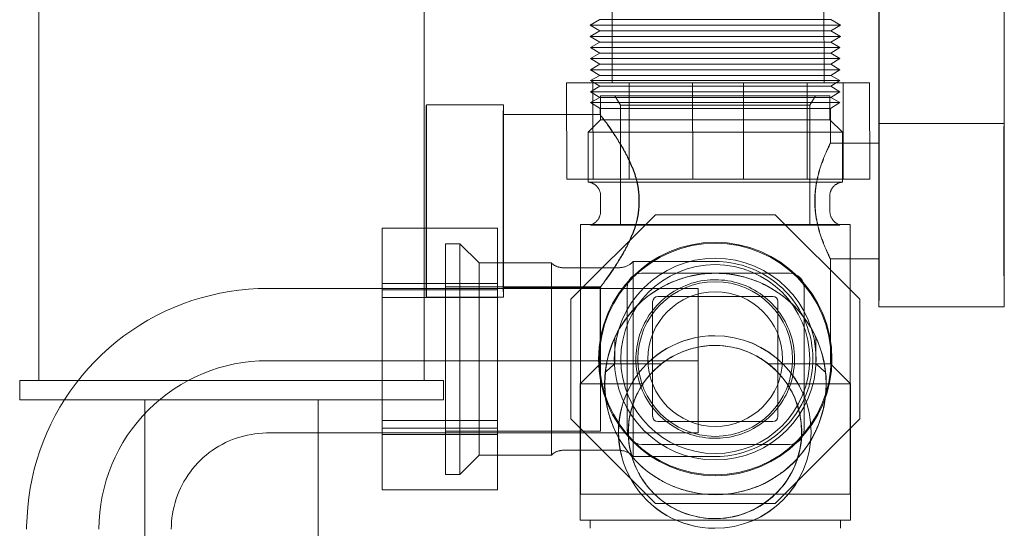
# Model space of a CAD drawing. Header units: millimetres. Extents: x -14962 to -11715, y -600 to 2729.
# Tile 35 of 41: x -14250 to -14148, y 1963 to 2015. Entities that reach past the tile are written whole.
import ezdxf

# ---------------------------------------------------------------- set-up
doc = ezdxf.new("R2010")
doc.units = ezdxf.units.MM
doc.layers.add('M-EQPM', color=50, linetype='Continuous', lineweight=18)

# ---------------------------------------------------------------- blocks, each defined once
blk = doc.blocks.new('HC_Heat Pump_GM_Saunier Duval_GeniaSet TEK_IS_kit complet_2C - HA 10-7_2 STB-985960-Elévation Sud')
at = {"layer": 'M-EQPM'}
for p, q in [((-14247.99, 2027.42), (-14247.99, 1977.86)), ((-14207.99, 1977.86), (-14207.99, 2027.42)), ((-14188.47, 2018.77), (-14188.46, 2008.77)), ((-14166.46, 2008.79), (-14166.47, 2018.79)), ((-14160.77, 2016.65), (-14160.77, 2004.56)), ((-14160.75, 2004.56), (-14160.75, 2016.65)), ((-14147.77, 2004.56), (-14147.77, 2016.65)), ((-14147.75, 2016.65), (-14147.75, 2004.56)), ((-14189.75, 2015.35), (-14190.76, 2014.76)), ((-14177.78, 2015.35), (-14189.75, 2015.35)), ((-14177.74, 2015.35), (-14189.75, 2015.35)), ((-14165.77, 2015.35), (-14177.78, 2015.35)), ((-14165.77, 2015.35), (-14177.74, 2015.35)), ((-14164.76, 2014.76), (-14165.77, 2015.35)), ((-14190.76, 2014.76), (-14189.75, 2014.18)), ((-14177.78, 2014.76), (-14190.76, 2014.76)), ((-14177.74, 2014.76), (-14190.76, 2014.76)), ((-14164.76, 2014.76), (-14177.78, 2014.76)), ((-14164.76, 2014.76), (-14177.74, 2014.76)), ((-14165.77, 2014.18), (-14164.76, 2014.76)), ((-14189.75, 2014.18), (-14190.76, 2013.6)), ((-14190.76, 2013.6), (-14189.75, 2013.02)), ((-14177.78, 2013.6), (-14190.76, 2013.6)), ((-14177.74, 2013.6), (-14190.76, 2013.6)), ((-14177.78, 2014.18), (-14189.75, 2014.18)), ((-14177.74, 2014.18), (-14189.75, 2014.18)), ((-14165.77, 2014.18), (-14177.78, 2014.18)), ((-14164.76, 2013.6), (-14177.78, 2013.6)), ((-14165.77, 2014.18), (-14177.74, 2014.18)), ((-14164.76, 2013.6), (-14177.74, 2013.6)), ((-14164.76, 2013.6), (-14165.77, 2014.18)), ((-14165.77, 2013.02), (-14164.76, 2013.6)), ((-14189.75, 2013.02), (-14190.7, 2012.44)), ((-14190.7, 2012.44), (-14189.75, 2011.85)), ((-14177.78, 2012.44), (-14190.7, 2012.44)), ((-14177.74, 2012.44), (-14190.7, 2012.44)), ((-14177.78, 2013.02), (-14189.75, 2013.02)), ((-14177.74, 2013.02), (-14189.75, 2013.02)), ((-14165.77, 2013.02), (-14177.78, 2013.02)), ((-14164.82, 2012.44), (-14177.78, 2012.44)), ((-14165.77, 2013.02), (-14177.74, 2013.02)), ((-14164.82, 2012.44), (-14177.74, 2012.44)), ((-14164.82, 2012.44), (-14165.77, 2013.02)), ((-14165.77, 2011.85), (-14164.82, 2012.44)), ((-14189.75, 2011.85), (-14190.7, 2011.31)), ((-14190.7, 2011.31), (-14189.75, 2010.73)), ((-14177.78, 2011.31), (-14190.7, 2011.31)), ((-14177.74, 2011.31), (-14190.7, 2011.31)), ((-14177.78, 2011.85), (-14189.75, 2011.85)), ((-14177.74, 2011.85), (-14189.75, 2011.85)), ((-14165.77, 2011.85), (-14177.78, 2011.85)), ((-14164.82, 2011.31), (-14177.78, 2011.31)), ((-14165.77, 2011.85), (-14177.74, 2011.85)), ((-14164.82, 2011.31), (-14177.74, 2011.31)), ((-14164.82, 2011.31), (-14165.77, 2011.85)), ((-14165.77, 2010.73), (-14164.82, 2011.31)), ((-14189.75, 2010.73), (-14190.7, 2010.15)), ((-14177.78, 2010.73), (-14189.75, 2010.73)), ((-14177.74, 2010.73), (-14189.75, 2010.73)), ((-14165.77, 2010.73), (-14177.78, 2010.73)), ((-14165.77, 2010.73), (-14177.74, 2010.73)), ((-14164.82, 2010.15), (-14165.77, 2010.73)), ((-14190.7, 2010.15), (-14189.75, 2009.56)), ((-14177.78, 2010.15), (-14190.7, 2010.15)), ((-14177.74, 2010.15), (-14190.7, 2010.15)), ((-14189.75, 2009.56), (-14190.7, 2009.02)), ((-14177.78, 2009.56), (-14189.75, 2009.56)), ((-14177.74, 2009.56), (-14189.75, 2009.56)), ((-14164.82, 2010.15), (-14177.78, 2010.15)), ((-14165.77, 2009.56), (-14177.78, 2009.56)), ((-14164.82, 2010.15), (-14177.74, 2010.15)), ((-14165.77, 2009.56), (-14177.74, 2009.56)), ((-14165.77, 2009.56), (-14164.82, 2010.15)), ((-14164.82, 2009.02), (-14165.77, 2009.56)), ((-14186.71, 2008.78), (-14193.19, 2008.77)), ((-14193.19, 2008.77), (-14190.46, 2008.76)), ((-14193.18, 1998.77), (-14193.19, 2008.77)), ((-14190.7, 2009.02), (-14189.75, 2008.44)), ((-14177.78, 2009.02), (-14190.7, 2009.02)), ((-14177.74, 2009.02), (-14190.7, 2009.02)), ((-14189.75, 2008.44), (-14190.7, 2007.85)), ((-14190.46, 2008.76), (-14180.11, 2008.77)), ((-14190.45, 1998.76), (-14190.46, 2008.76)), ((-14177.78, 2008.44), (-14189.75, 2008.44)), ((-14177.74, 2008.44), (-14189.75, 2008.44)), ((-14174.81, 2008.79), (-14186.71, 2008.78)), ((-14186.71, 1998.78), (-14186.71, 2008.78)), ((-14180.11, 2008.77), (-14168.21, 2008.78)), ((-14180.1, 1998.77), (-14180.11, 2008.77)), ((-14164.82, 2009.02), (-14177.78, 2009.02)), ((-14165.77, 2008.44), (-14177.78, 2008.44)), ((-14164.82, 2009.02), (-14177.74, 2009.02)), ((-14165.77, 2008.44), (-14177.74, 2008.44)), ((-14164.46, 2008.79), (-14174.81, 2008.79)), ((-14174.81, 1998.79), (-14174.81, 2008.79)), ((-14168.21, 2008.78), (-14161.73, 2008.79)), ((-14168.2, 1998.78), (-14168.21, 2008.78)), ((-14165.77, 2008.44), (-14164.82, 2009.02)), ((-14164.82, 2007.85), (-14165.77, 2008.44)), ((-14161.73, 2008.79), (-14164.46, 2008.79)), ((-14164.46, 2008.79), (-14164.46, 1998.79)), ((-14161.72, 1998.79), (-14161.73, 2008.79)), ((-14190.7, 2007.85), (-14189.75, 2007.27)), ((-14177.78, 2007.85), (-14190.7, 2007.85)), ((-14177.74, 2007.85), (-14190.7, 2007.85)), ((-14189.75, 2007.27), (-14190.7, 2006.73)), ((-14177.78, 2007.27), (-14189.75, 2007.27)), ((-14177.74, 2007.27), (-14189.75, 2007.27)), ((-14189.66, 2007.44), (-14189.66, 2004.95)), ((-14189.66, 2007.44), (-14177.76, 2007.44)), ((-14188.18, 2007.44), (-14187.6, 2006.47)), ((-14188.18, 2007.44), (-14177.76, 2007.44)), ((-14164.82, 2007.85), (-14177.78, 2007.85)), ((-14165.77, 2007.27), (-14177.78, 2007.27)), ((-14177.76, 2007.44), (-14165.86, 2007.44)), ((-14177.76, 2007.44), (-14167.34, 2007.44)), ((-14164.82, 2007.85), (-14177.74, 2007.85)), ((-14165.77, 2007.27), (-14177.74, 2007.27)), ((-14167.92, 2006.47), (-14167.34, 2007.44)), ((-14165.86, 2004.95), (-14165.86, 2007.44)), ((-14165.77, 2007.27), (-14164.82, 2007.85)), ((-14164.82, 2006.73), (-14165.77, 2007.27)), ((-14199.76, 2006.51), (-14207.76, 2006.51)), ((-14190.7, 2006.73), (-14189.72, 2006.13)), ((-14177.78, 2006.73), (-14190.7, 2006.73)), ((-14177.74, 2006.73), (-14190.7, 2006.73)), ((-14187.6, 2006.47), (-14187.6, 1994)), ((-14177.76, 2006.47), (-14187.6, 2006.47)), ((-14164.82, 2006.73), (-14177.78, 2006.73)), ((-14167.92, 2006.47), (-14177.76, 2006.47)), ((-14164.82, 2006.73), (-14177.74, 2006.73)), ((-14167.92, 1994), (-14167.92, 2006.47)), ((-14165.8, 2006.13), (-14164.82, 2006.73)), ((-14189.72, 2005.51), (-14199.76, 2005.51)), ((-14189.72, 2006.13), (-14189.72, 2005.51)), ((-14177.78, 2006.13), (-14189.72, 2006.13)), ((-14177.74, 2006.13), (-14189.72, 2006.13)), ((-14165.8, 2006.13), (-14177.78, 2006.13)), ((-14165.8, 2006.13), (-14177.74, 2006.13)), ((-14165.8, 2002.51), (-14165.8, 2006.13)), ((-14189.66, 2004.95), (-14190.96, 2003.65)), ((-14189.66, 2004.95), (-14177.76, 2004.95)), ((-14177.76, 2004.95), (-14165.86, 2004.95)), ((-14164.56, 2003.65), (-14165.86, 2004.95)), ((-14160.77, 2004.56), (-14147.77, 2004.56)), ((-14160.75, 2004.56), (-14147.75, 2004.56)), ((-14190.96, 2003.65), (-14190.96, 1998.47)), ((-14190.96, 2003.65), (-14177.76, 2003.65)), ((-14177.76, 2003.65), (-14164.56, 2003.65)), ((-14164.56, 1998.47), (-14164.56, 2003.65)), ((-14160.76, 2002.51), (-14165.8, 2002.51)), ((-14193.18, 1998.77), (-14186.71, 1998.78)), ((-14190.45, 1998.76), (-14193.18, 1998.77)), ((-14190.96, 1998.47), (-14177.76, 1998.47)), ((-14180.1, 1998.77), (-14190.45, 1998.76)), ((-14186.71, 1998.78), (-14174.81, 1998.79)), ((-14168.2, 1998.78), (-14180.1, 1998.77)), ((-14177.76, 1998.47), (-14164.56, 1998.47)), ((-14174.81, 1998.79), (-14164.46, 1998.79)), ((-14161.72, 1998.79), (-14168.2, 1998.78)), ((-14164.46, 1998.79), (-14161.72, 1998.79)), ((-14189.66, 1997.04), (-14189.66, 1995.49)), ((-14165.86, 1995.49), (-14165.86, 1997.04)), ((-14183.97, 1995.09), (-14192.76, 1986.31)), ((-14192.76, 1986.31), (-14183.97, 1995.09)), ((-14171.55, 1995.09), (-14183.97, 1995.09)), ((-14183.97, 1995.09), (-14171.55, 1995.09)), ((-14162.76, 1986.31), (-14171.55, 1995.09)), ((-14171.55, 1995.09), (-14162.76, 1986.31)), ((-14163.76, 1994.08), (-14191.76, 1994.08)), ((-14191.76, 1994.08), (-14191.76, 1992.52)), ((-14191.76, 1994.08), (-14191.76, 1992.46)), ((-14190.72, 1994), (-14177.76, 1994)), ((-14187.6, 1994), (-14177.76, 1994)), ((-14177.76, 1994), (-14167.92, 1994)), ((-14177.76, 1994), (-14164.81, 1994)), ((-14163.76, 1992.46), (-14163.76, 1994.08)), ((-14163.76, 1992.52), (-14163.76, 1994.08)), ((-14200.36, 1993.69), (-14212.36, 1993.69)), ((-14212.36, 1993.69), (-14212.36, 1993.68)), ((-14212.36, 1987.29), (-14212.36, 1993.68)), ((-14212.36, 1993.68), (-14212.36, 1987.29)), ((-14212.36, 1993.68), (-14200.36, 1993.68)), ((-14200.36, 1993.68), (-14212.36, 1993.68)), ((-14200.36, 1993.68), (-14200.36, 1993.69)), ((-14200.36, 1987.29), (-14200.36, 1993.68)), ((-14200.36, 1993.68), (-14200.36, 1987.29)), ((-14204.29, 1992.07), (-14205.76, 1992.07)), ((-14205.76, 1992.07), (-14205.76, 1980.09)), ((-14202.28, 1990.07), (-14204.29, 1992.07)), ((-14204.29, 1980.09), (-14204.29, 1992.07)), ((-14191.76, 1992.52), (-14191.76, 1967.73)), ((-14191.76, 1967.71), (-14191.76, 1992.46)), ((-14163.76, 1967.73), (-14163.76, 1992.52)), ((-14163.76, 1992.46), (-14163.76, 1967.71)), ((-14194.76, 1990.07), (-14202.28, 1990.07)), ((-14202.28, 1990.07), (-14202.28, 1980.09)), ((-14194.76, 1990.07), (-14194.76, 1980.09)), ((-14177.76, 1990.22), (-14186.28, 1990.22)), ((-14186.28, 1990.22), (-14186.28, 1980.09)), ((-14165.8, 1990.51), (-14160.76, 1990.51)), ((-14165.8, 1979.59), (-14165.8, 1990.51)), ((-14187.75, 1989.58), (-14193.58, 1989.58)), ((-14170.04, 1989.01), (-14185.43, 1989.01)), ((-14185.43, 1989.01), (-14170.04, 1989.01)), ((-14177.73, 1989), (-14177.74, 1989)), ((-14200.36, 1987.93), (-14212.36, 1987.93)), ((-14212.36, 1980.09), (-14212.36, 1987.93)), ((-14200.36, 1987.93), (-14200.36, 1980.09)), ((-14179.55, 1987.43), (-14224.24, 1987.43)), ((-14212.36, 1987.29), (-14212.36, 1986.49)), ((-14212.36, 1987.29), (-14212.36, 1986.49)), ((-14212.36, 1987.29), (-14200.36, 1987.29)), ((-14200.36, 1987.29), (-14212.36, 1987.29)), ((-14189.68, 1987.58), (-14205.76, 1987.58)), ((-14205.76, 1987.58), (-14205.76, 1980.09)), ((-14200.36, 1986.49), (-14200.36, 1987.29)), ((-14200.36, 1986.49), (-14200.36, 1987.29)), ((-14199.76, 1987.51), (-14189.72, 1987.51)), ((-14189.72, 1987.51), (-14189.72, 1979.59)), ((-14189.68, 1987.58), (-14189.68, 1980.09)), ((-14186.91, 1987.53), (-14186.91, 1972.76)), ((-14186.91, 1972.76), (-14186.91, 1987.53)), ((-14179.55, 1972.41), (-14179.55, 1987.43)), ((-14179.55, 1972.41), (-14179.55, 1987.43)), ((-14168.52, 1972.77), (-14168.52, 1987.49)), ((-14168.52, 1987.49), (-14168.52, 1972.77)), ((-14212.36, 1986.49), (-14212.36, 1973.7)), ((-14212.36, 1973.7), (-14212.36, 1986.49)), ((-14212.36, 1986.49), (-14200.36, 1986.49)), ((-14200.36, 1986.49), (-14212.36, 1986.49)), ((-14207.76, 1986.51), (-14199.76, 1986.51)), ((-14200.36, 1986.49), (-14200.36, 1973.7)), ((-14200.36, 1973.7), (-14200.36, 1986.49)), ((-14192.76, 1986.31), (-14192.76, 1973.88)), ((-14192.76, 1973.88), (-14192.76, 1986.31)), ((-14184.26, 1986.04), (-14184.26, 1974.13)), ((-14184.26, 1974.13), (-14184.26, 1986.04)), ((-14171.76, 1986.59), (-14183.71, 1986.59)), ((-14183.71, 1986.59), (-14171.76, 1986.59)), ((-14171.26, 1974.13), (-14171.26, 1986.09)), ((-14171.26, 1986.09), (-14171.26, 1974.13)), ((-14162.76, 1973.88), (-14162.76, 1986.31)), ((-14162.76, 1986.31), (-14162.76, 1973.88)), ((-14160.76, 1985.51), (-14147.76, 1985.51)), ((-14188.2, 1982.32), (-14188.2, 1979.59)), ((-14177.8, 1982.51), (-14177.81, 1982.51)), ((-14167.31, 1979.59), (-14167.31, 1982.32)), ((-14177.78, 1981.51), (-14177.8, 1981.51)), ((-14224.25, 1979.92), (-14179.55, 1979.92)), ((-14212.36, 1972.26), (-14212.36, 1980.09)), ((-14205.76, 1980.09), (-14205.76, 1972.6)), ((-14205.76, 1980.09), (-14205.76, 1968.11)), ((-14204.29, 1968.11), (-14204.29, 1980.09)), ((-14202.28, 1980.09), (-14202.28, 1970.12)), ((-14200.36, 1980.09), (-14200.36, 1972.26)), ((-14194.76, 1980.09), (-14194.76, 1970.12)), ((-14189.72, 1979.59), (-14191.8, 1977.51)), ((-14183.34, 1979.59), (-14189.72, 1979.59)), ((-14189.68, 1980.09), (-14189.68, 1972.6)), ((-14186.28, 1980.09), (-14186.28, 1969.96)), ((-14165.8, 1979.59), (-14172.22, 1979.59)), ((-14163.72, 1977.51), (-14165.8, 1979.59)), ((-14249.99, 1977.86), (-14249.99, 1975.86)), ((-14249.99, 1977.86), (-14210.07, 1977.86)), ((-14247.99, 1977.86), (-14211.7, 1977.86)), ((-14245.91, 1977.86), (-14205.99, 1977.86)), ((-14244.28, 1977.86), (-14207.99, 1977.86)), ((-14205.99, 1975.86), (-14205.99, 1977.86)), ((-14163.72, 1963.34), (-14163.72, 1977.51)), ((-14191.8, 1977.5), (-14191.8, 1963.34)), ((-14249.99, 1975.86), (-14210.07, 1975.86)), ((-14245.91, 1975.86), (-14205.99, 1975.86)), ((-14236.99, 1975.86), (-14236.99, 1938.86)), ((-14236.99, 1975.86), (-14220.66, 1975.86)), ((-14235.32, 1975.86), (-14218.99, 1975.86)), ((-14218.99, 1938.86), (-14218.99, 1975.86)), ((-14212.36, 1973.7), (-14212.36, 1972.9)), ((-14212.36, 1973.7), (-14212.36, 1972.9)), ((-14212.36, 1973.7), (-14200.36, 1973.7)), ((-14200.36, 1973.7), (-14212.36, 1973.7)), ((-14200.36, 1972.9), (-14200.36, 1973.7)), ((-14200.36, 1972.9), (-14200.36, 1973.7)), ((-14192.76, 1973.88), (-14183.97, 1965.09)), ((-14183.97, 1965.09), (-14192.76, 1973.88)), ((-14183.72, 1973.59), (-14171.79, 1973.59)), ((-14171.79, 1973.59), (-14183.72, 1973.59)), ((-14171.55, 1965.09), (-14162.76, 1973.88)), ((-14162.76, 1973.88), (-14171.55, 1965.09)), ((-14224.24, 1972.41), (-14179.55, 1972.41)), ((-14212.36, 1972.9), (-14212.36, 1966.5)), ((-14212.36, 1966.5), (-14212.36, 1972.9)), ((-14212.36, 1972.9), (-14200.36, 1972.9)), ((-14200.36, 1972.9), (-14212.36, 1972.9)), ((-14205.76, 1972.6), (-14189.68, 1972.6)), ((-14200.36, 1972.9), (-14200.36, 1966.5)), ((-14200.36, 1966.5), (-14200.36, 1972.9)), ((-14212.36, 1972.26), (-14200.36, 1972.26)), ((-14193.58, 1970.61), (-14187.75, 1970.61)), ((-14185.38, 1971.23), (-14170.06, 1971.23)), ((-14170.06, 1971.23), (-14185.38, 1971.23)), ((-14204.29, 1968.11), (-14202.28, 1970.12)), ((-14202.28, 1970.12), (-14194.76, 1970.12)), ((-14186.28, 1969.96), (-14177.76, 1969.96)), ((-14205.76, 1968.11), (-14204.29, 1968.11)), ((-14191.76, 1967.73), (-14191.76, 1966.07)), ((-14191.76, 1967.71), (-14191.76, 1966.07)), ((-14163.76, 1966.07), (-14163.76, 1967.73)), ((-14163.76, 1966.07), (-14163.76, 1967.71)), ((-14212.36, 1966.5), (-14200.36, 1966.5)), ((-14212.36, 1966.5), (-14212.36, 1966.5)), ((-14212.36, 1966.5), (-14200.36, 1966.5)), ((-14200.36, 1966.5), (-14212.36, 1966.5)), ((-14200.36, 1966.5), (-14200.36, 1966.5)), ((-14191.76, 1966.07), (-14163.76, 1966.07)), ((-14177.74, 1966), (-14177.73, 1966)), ((-14183.97, 1965.09), (-14171.55, 1965.09)), ((-14171.55, 1965.09), (-14183.97, 1965.09)), ((-14177.78, 1963.34), (-14191.8, 1963.34)), ((-14177.74, 1963.34), (-14191.8, 1963.34)), ((-14190.76, 1963.34), (-14190.76, 1962.51)), ((-14177.78, 1963.34), (-14190.76, 1963.34)), ((-14177.74, 1963.34), (-14190.76, 1963.34)), ((-14177.8, 1963.51), (-14177.78, 1963.51)), ((-14163.72, 1963.34), (-14177.78, 1963.34)), ((-14164.76, 1963.34), (-14177.78, 1963.34)), ((-14163.72, 1963.34), (-14177.74, 1963.34)), ((-14164.76, 1963.34), (-14177.74, 1963.34)), ((-14164.76, 1962.51), (-14164.76, 1963.34)), ((-14177.81, 1962.51), (-14177.8, 1962.51))]:
    blk.add_line(p, q, dxfattribs=at)
at = {"layer": 'M-EQPM', "flags": 128}
for points in [[(-14189.66, 1997.04), (-14189.66, 1997.09), (-14189.66, 1997.15), (-14189.67, 1997.21), (-14189.68, 1997.27), (-14189.69, 1997.32), (-14189.7, 1997.38), (-14189.71, 1997.43), (-14189.73, 1997.49), (-14189.75, 1997.54), (-14189.77, 1997.6), (-14189.79, 1997.65), (-14189.82, 1997.7), (-14189.85, 1997.75), (-14189.88, 1997.8), (-14189.91, 1997.85), (-14189.94, 1997.9), (-14189.98, 1997.94), (-14190.01, 1997.99), (-14190.05, 1998.03), (-14190.09, 1998.07), (-14190.14, 1998.11), (-14190.18, 1998.15), (-14190.22, 1998.18), (-14190.27, 1998.22), (-14190.32, 1998.25), (-14190.37, 1998.28), (-14190.42, 1998.31), (-14190.47, 1998.33), (-14190.52, 1998.36), (-14190.58, 1998.38), (-14190.63, 1998.4), (-14190.68, 1998.42), (-14190.74, 1998.43), (-14190.8, 1998.44), (-14190.85, 1998.46), (-14190.91, 1998.46), (-14190.96, 1998.47)], [(-14164.56, 1998.47), (-14164.62, 1998.46), (-14164.68, 1998.45), (-14164.73, 1998.44), (-14164.79, 1998.43), (-14164.84, 1998.41), (-14164.9, 1998.4), (-14164.95, 1998.38), (-14165.01, 1998.35), (-14165.06, 1998.33), (-14165.11, 1998.3), (-14165.16, 1998.27), (-14165.21, 1998.24), (-14165.26, 1998.21), (-14165.3, 1998.18), (-14165.35, 1998.14), (-14165.39, 1998.1), (-14165.43, 1998.06), (-14165.47, 1998.02), (-14165.51, 1997.98), (-14165.55, 1997.94), (-14165.58, 1997.89), (-14165.62, 1997.84), (-14165.65, 1997.79), (-14165.68, 1997.74), (-14165.71, 1997.69), (-14165.73, 1997.64), (-14165.75, 1997.59), (-14165.77, 1997.54), (-14165.79, 1997.48), (-14165.81, 1997.43), (-14165.82, 1997.37), (-14165.84, 1997.31), (-14165.85, 1997.26), (-14165.85, 1997.2), (-14165.86, 1997.14), (-14165.86, 1997.09), (-14165.86, 1997.04)], [(-14190.72, 1994), (-14190.66, 1994.02), (-14190.6, 1994.04), (-14190.54, 1994.07), (-14190.48, 1994.1), (-14190.43, 1994.13), (-14190.38, 1994.16), (-14190.32, 1994.2), (-14190.27, 1994.24), (-14190.22, 1994.28), (-14190.18, 1994.32), (-14190.13, 1994.36), (-14190.09, 1994.41), (-14190.04, 1994.45), (-14190, 1994.5), (-14189.96, 1994.55), (-14189.93, 1994.6), (-14189.89, 1994.66), (-14189.86, 1994.71), (-14189.83, 1994.77), (-14189.8, 1994.82), (-14189.78, 1994.88), (-14189.76, 1994.94), (-14189.73, 1995), (-14189.72, 1995.06), (-14189.7, 1995.12), (-14189.69, 1995.18), (-14189.68, 1995.25), (-14189.67, 1995.31), (-14189.66, 1995.37), (-14189.66, 1995.44), (-14189.66, 1995.49)], [(-14165.86, 1995.49), (-14165.86, 1995.43), (-14165.86, 1995.36), (-14165.85, 1995.3), (-14165.84, 1995.24), (-14165.83, 1995.18), (-14165.82, 1995.11), (-14165.8, 1995.05), (-14165.78, 1994.99), (-14165.76, 1994.93), (-14165.74, 1994.87), (-14165.71, 1994.82), (-14165.69, 1994.76), (-14165.66, 1994.7), (-14165.62, 1994.65), (-14165.59, 1994.6), (-14165.55, 1994.54), (-14165.51, 1994.49), (-14165.47, 1994.45), (-14165.43, 1994.4), (-14165.38, 1994.35), (-14165.34, 1994.31), (-14165.29, 1994.27), (-14165.24, 1994.23), (-14165.19, 1994.19), (-14165.14, 1994.16), (-14165.08, 1994.13), (-14165.03, 1994.09), (-14164.97, 1994.07), (-14164.91, 1994.04), (-14164.86, 1994.01), (-14164.81, 1994)], [(-14194.76, 1990.07), (-14194.72, 1990.02), (-14194.67, 1989.98), (-14194.61, 1989.94), (-14194.56, 1989.89), (-14194.5, 1989.86), (-14194.45, 1989.82), (-14194.39, 1989.79), (-14194.33, 1989.76), (-14194.27, 1989.73), (-14194.21, 1989.7), (-14194.14, 1989.68), (-14194.08, 1989.66), (-14194.02, 1989.64), (-14193.95, 1989.62), (-14193.88, 1989.61), (-14193.82, 1989.6), (-14193.75, 1989.59), (-14193.68, 1989.58), (-14193.62, 1989.58), (-14193.58, 1989.58)], [(-14187.75, 1989.58), (-14187.67, 1989.58), (-14187.59, 1989.59), (-14187.51, 1989.59), (-14187.43, 1989.61), (-14187.35, 1989.62), (-14187.28, 1989.64), (-14187.2, 1989.66), (-14187.12, 1989.68), (-14187.05, 1989.71), (-14186.97, 1989.74), (-14186.9, 1989.77), (-14186.83, 1989.81), (-14186.76, 1989.85), (-14186.69, 1989.89), (-14186.62, 1989.93), (-14186.56, 1989.98), (-14186.49, 1990.03), (-14186.43, 1990.08), (-14186.37, 1990.13), (-14186.31, 1990.19), (-14186.28, 1990.22)], [(-14177.76, 1990.22), (-14177.36, 1990.22), (-14176.95, 1990.19), (-14176.55, 1990.15), (-14176.15, 1990.1), (-14175.75, 1990.02), (-14175.35, 1989.93), (-14174.96, 1989.83), (-14174.57, 1989.71), (-14174.19, 1989.58), (-14173.82, 1989.42), (-14173.45, 1989.26), (-14173.08, 1989.08), (-14172.73, 1988.89), (-14172.38, 1988.68), (-14172.04, 1988.46), (-14171.71, 1988.22), (-14171.39, 1987.97), (-14171.08, 1987.71), (-14170.78, 1987.44), (-14170.49, 1987.15), (-14170.22, 1986.86), (-14169.95, 1986.55), (-14169.7, 1986.23), (-14169.46, 1985.9), (-14169.24, 1985.57), (-14169.02, 1985.22), (-14168.83, 1984.87), (-14168.64, 1984.51), (-14168.47, 1984.14), (-14168.32, 1983.76), (-14168.18, 1983.38), (-14168.06, 1983), (-14167.95, 1982.61), (-14167.85, 1982.21), (-14167.78, 1981.82), (-14167.72, 1981.42), (-14167.67, 1981.01), (-14167.64, 1980.61), (-14167.63, 1980.2), (-14167.63, 1980.09)], [(-14177.76, 1971.86), (-14178.09, 1971.86), (-14178.42, 1971.88), (-14178.75, 1971.92), (-14179.07, 1971.96), (-14179.4, 1972.02), (-14179.72, 1972.09), (-14180.04, 1972.18), (-14180.35, 1972.27), (-14180.66, 1972.38), (-14180.97, 1972.51), (-14181.27, 1972.64), (-14181.56, 1972.79), (-14181.85, 1972.95), (-14182.14, 1973.11), (-14182.41, 1973.3), (-14182.68, 1973.49), (-14182.94, 1973.69), (-14183.19, 1973.9), (-14183.44, 1974.12), (-14183.67, 1974.36), (-14183.89, 1974.6), (-14184.11, 1974.85), (-14184.31, 1975.1), (-14184.51, 1975.37), (-14184.69, 1975.64), (-14184.86, 1975.92), (-14185.03, 1976.21), (-14185.17, 1976.51), (-14185.31, 1976.8), (-14185.44, 1977.11), (-14185.55, 1977.42), (-14185.65, 1977.73), (-14185.74, 1978.05), (-14185.82, 1978.37), (-14185.88, 1978.69), (-14185.93, 1979.02), (-14185.96, 1979.35), (-14185.99, 1979.68), (-14186, 1980), (-14185.99, 1980.33), (-14185.98, 1980.66), (-14185.95, 1980.99), (-14185.91, 1981.32), (-14185.85, 1981.64), (-14185.78, 1981.97), (-14185.7, 1982.28), (-14185.61, 1982.6), (-14185.5, 1982.91), (-14185.38, 1983.22), (-14185.25, 1983.52), (-14185.11, 1983.82), (-14184.95, 1984.11), (-14184.79, 1984.39), (-14184.61, 1984.67), (-14184.42, 1984.94), (-14184.22, 1985.2), (-14184.01, 1985.46), (-14183.79, 1985.7), (-14183.56, 1985.94), (-14183.32, 1986.17), (-14183.08, 1986.39), (-14182.82, 1986.59), (-14182.56, 1986.79), (-14182.29, 1986.98), (-14182.01, 1987.15), (-14181.72, 1987.32), (-14181.43, 1987.47), (-14181.13, 1987.61), (-14180.83, 1987.74), (-14180.52, 1987.85), (-14180.21, 1987.96), (-14179.89, 1988.05), (-14179.57, 1988.13), (-14179.25, 1988.2), (-14178.92, 1988.25), (-14178.6, 1988.29), (-14178.27, 1988.32), (-14177.94, 1988.33), (-14177.76, 1988.33)], [(-14177.76, 1988.33), (-14177.43, 1988.32), (-14177.1, 1988.3), (-14176.77, 1988.27), (-14176.45, 1988.23), (-14176.12, 1988.17), (-14175.8, 1988.09), (-14175.48, 1988.01), (-14175.17, 1987.91), (-14174.86, 1987.8), (-14174.55, 1987.68), (-14174.25, 1987.55), (-14173.96, 1987.4), (-14173.67, 1987.24), (-14173.39, 1987.07), (-14173.11, 1986.89), (-14172.84, 1986.7), (-14172.58, 1986.5), (-14172.33, 1986.29), (-14172.09, 1986.06), (-14171.85, 1985.83), (-14171.63, 1985.59), (-14171.41, 1985.34), (-14171.21, 1985.08), (-14171.01, 1984.82), (-14170.83, 1984.54), (-14170.66, 1984.26), (-14170.5, 1983.98), (-14170.35, 1983.68), (-14170.21, 1983.38), (-14170.08, 1983.08), (-14169.97, 1982.77), (-14169.87, 1982.46), (-14169.78, 1982.14), (-14169.71, 1981.82), (-14169.64, 1981.49), (-14169.59, 1981.17), (-14169.56, 1980.84), (-14169.53, 1980.51), (-14169.52, 1980.18), (-14169.53, 1979.85), (-14169.54, 1979.52), (-14169.57, 1979.2), (-14169.62, 1978.87), (-14169.67, 1978.54), (-14169.74, 1978.22), (-14169.82, 1977.9), (-14169.91, 1977.59), (-14170.02, 1977.28), (-14170.14, 1976.97), (-14170.27, 1976.67), (-14170.41, 1976.37), (-14170.57, 1976.08), (-14170.74, 1975.79), (-14170.91, 1975.52), (-14171.1, 1975.25), (-14171.3, 1974.98), (-14171.51, 1974.73), (-14171.73, 1974.48), (-14171.96, 1974.25), (-14172.2, 1974.02), (-14172.44, 1973.8), (-14172.7, 1973.59), (-14172.96, 1973.4), (-14173.24, 1973.21), (-14173.51, 1973.04), (-14173.8, 1972.87), (-14174.09, 1972.72), (-14174.39, 1972.58), (-14174.69, 1972.45), (-14175, 1972.33), (-14175.31, 1972.23), (-14175.63, 1972.14), (-14175.95, 1972.06), (-14176.27, 1971.99), (-14176.6, 1971.94), (-14176.93, 1971.9), (-14177.25, 1971.87), (-14177.58, 1971.86), (-14177.76, 1971.86)], [(-14224.24, 1987.43), (-14225.24, 1987.41), (-14226.24, 1987.35), (-14227.23, 1987.25), (-14228.23, 1987.11), (-14229.21, 1986.93), (-14230.19, 1986.71), (-14231.15, 1986.46), (-14232.11, 1986.16), (-14233.05, 1985.83), (-14233.98, 1985.46), (-14234.89, 1985.05), (-14235.79, 1984.61), (-14236.67, 1984.13), (-14237.53, 1983.62), (-14238.36, 1983.07), (-14239.18, 1982.49), (-14239.97, 1981.87), (-14240.74, 1981.23), (-14241.47, 1980.56), (-14242.19, 1979.85), (-14242.87, 1979.12), (-14243.52, 1978.37), (-14244.14, 1977.58), (-14244.74, 1976.77), (-14245.29, 1975.94), (-14245.82, 1975.09), (-14246.31, 1974.22), (-14246.76, 1973.33), (-14247.18, 1972.42), (-14247.56, 1971.5), (-14247.91, 1970.56), (-14248.21, 1969.6), (-14248.48, 1968.64), (-14248.71, 1967.67), (-14248.9, 1966.68), (-14249.05, 1965.7), (-14249.16, 1964.7), (-14249.23, 1963.7), (-14249.27, 1962.7), (-14249.27, 1962.42)], [(-14167.63, 1980.09), (-14167.64, 1979.69), (-14167.66, 1979.28), (-14167.7, 1978.88), (-14167.76, 1978.48), (-14167.83, 1978.08), (-14167.92, 1977.69), (-14168.02, 1977.29), (-14168.14, 1976.91), (-14168.28, 1976.52), (-14168.43, 1976.15), (-14168.59, 1975.78), (-14168.77, 1975.42), (-14168.97, 1975.06), (-14169.18, 1974.71), (-14169.4, 1974.37), (-14169.63, 1974.04), (-14169.88, 1973.72), (-14170.14, 1973.41), (-14170.42, 1973.11), (-14170.7, 1972.83), (-14171, 1972.55), (-14171.31, 1972.29), (-14171.62, 1972.03), (-14171.95, 1971.79), (-14172.29, 1971.57), (-14172.63, 1971.36), (-14172.99, 1971.16), (-14173.35, 1970.98), (-14173.72, 1970.81), (-14174.09, 1970.65), (-14174.47, 1970.51), (-14174.86, 1970.39), (-14175.25, 1970.28), (-14175.64, 1970.19), (-14176.04, 1970.11), (-14176.44, 1970.05), (-14176.84, 1970), (-14177.25, 1969.98), (-14177.65, 1969.96), (-14177.76, 1969.96)], [(-14234.25, 1962.42), (-14234.24, 1962.82), (-14234.22, 1963.22), (-14234.18, 1963.61), (-14234.12, 1964.01), (-14234.05, 1964.4), (-14233.96, 1964.79), (-14233.86, 1965.18), (-14233.74, 1965.56), (-14233.61, 1965.94), (-14233.46, 1966.31), (-14233.3, 1966.67), (-14233.12, 1967.03), (-14232.93, 1967.38), (-14232.72, 1967.72), (-14232.5, 1968.06), (-14232.27, 1968.38), (-14232.03, 1968.7), (-14231.77, 1969), (-14231.5, 1969.3), (-14231.22, 1969.58), (-14230.93, 1969.86), (-14230.62, 1970.12), (-14230.31, 1970.37), (-14229.99, 1970.6), (-14229.66, 1970.82), (-14229.31, 1971.03), (-14228.97, 1971.23), (-14228.61, 1971.41), (-14228.25, 1971.58), (-14227.88, 1971.73), (-14227.5, 1971.87), (-14227.12, 1971.99), (-14226.74, 1972.09), (-14226.35, 1972.19), (-14225.96, 1972.26), (-14225.56, 1972.32), (-14225.16, 1972.37), (-14224.76, 1972.39), (-14224.37, 1972.41), (-14224.25, 1972.41)], [(-14193.58, 1970.61), (-14193.65, 1970.61), (-14193.71, 1970.6), (-14193.78, 1970.6), (-14193.85, 1970.59), (-14193.91, 1970.57), (-14193.98, 1970.56), (-14194.04, 1970.54), (-14194.11, 1970.52), (-14194.17, 1970.5), (-14194.23, 1970.47), (-14194.3, 1970.45), (-14194.36, 1970.42), (-14194.42, 1970.39), (-14194.47, 1970.35), (-14194.53, 1970.31), (-14194.58, 1970.27), (-14194.64, 1970.23), (-14194.69, 1970.19), (-14194.74, 1970.15), (-14194.76, 1970.12)], [(-14186.28, 1969.96), (-14186.34, 1970.02), (-14186.39, 1970.08), (-14186.45, 1970.13), (-14186.52, 1970.18), (-14186.58, 1970.23), (-14186.65, 1970.27), (-14186.71, 1970.32), (-14186.78, 1970.36), (-14186.85, 1970.39), (-14186.93, 1970.43), (-14187, 1970.46), (-14187.08, 1970.49), (-14187.15, 1970.51), (-14187.23, 1970.54), (-14187.31, 1970.56), (-14187.38, 1970.57), (-14187.46, 1970.59), (-14187.54, 1970.6), (-14187.62, 1970.6), (-14187.7, 1970.61), (-14187.75, 1970.61)]]:
    blk.add_lwpolyline(points, dxfattribs=at)
at = {"layer": 'M-EQPM'}
for centre, radius, start, end in [((-14177.76, 1980.09), 12.12, 90, 270), ((-14177.76, 1980.09), 12.12, 90, 270), ((-14177.76, 1980.09), 12.03, 0, 180), ((-14177.76, 1980.09), 12.03, 0, 180), ((-14177.76, 1980.09), 12.12, 270, 90), ((-14177.76, 1980.09), 12.12, 270, 90), ((-14177.76, 1980.09), 10.48, 90, 270), ((-14177.76, 1980.09), 9.81, 90, 270), ((-14177.76, 1980.09), 10.48, 270, 90), ((-14177.76, 1980.09), 9.81, 270, 90), ((-14185.43, 1987.53), 1.48, 90, 180), ((-14185.43, 1987.53), 1.48, 90, 180), ((-14170.04, 1987.49), 1.52, 0, 90), ((-14170.04, 1987.49), 1.52, 0, 90), ((-14177.76, 1980.09), 8.03, 90, 270), ((-14177.76, 1980.09), 8.03, 270, 90), ((-14177.76, 1980.09), 7, 90, 270), ((-14177.76, 1980.09), 7, 90, 270), ((-14177.76, 1980.09), 7, 270, 90), ((-14177.76, 1980.09), 7, 270, 90), ((-14183.71, 1986.04), 0.549, 90, 180), ((-14183.71, 1986.04), 0.549, 90, 180), ((-14171.76, 1986.09), 0.5, 0, 90), ((-14171.76, 1986.09), 0.5, 0, 90), ((-14224.26, 1962.42), 17.5, 89.9604, 180), ((-14177.76, 1980.09), 12.03, 180, 0), ((-14177.76, 1980.09), 12.03, 180, 0), ((-14183.72, 1974.13), 0.537, 180, 270), ((-14183.72, 1974.13), 0.537, 180, 270), ((-14171.79, 1974.13), 0.533, 270, 0), ((-14171.79, 1974.13), 0.533, 270, 0), ((-14185.38, 1972.76), 1.53, 180, 270), ((-14185.38, 1972.76), 1.53, 180, 270), ((-14170.06, 1972.77), 1.54, 270, 0), ((-14170.06, 1972.77), 1.54, 270, 0)]:
    blk.add_arc(centre, radius, start, end, dxfattribs=at)
for centre, major_axis, ratio, start_param, end_param in [((-14177.46, 2008.78), (11, 0.01), 0.000561, 2.974959, 6.116552), ((-14177.46, 2008.78), (11, 0.01), 0.000561, 6.116552, 9.258144), ((-14207.76, 1996.51), (0, 10), 0.001682, 0, 3.141593), ((-14207.76, 1996.51), (0, 10), 0.001682, 3.141593, 6.283185), ((-14199.76, 1996.51), (0, 10), 0.001682, 0, 3.141593), ((-14199.76, 1996.51), (0, 10), 0.001682, 3.141593, 6.283185), ((-14199.76, 1996.51), (0, 9), 0.001682, 0, 3.141593), ((-14199.76, 1996.51), (0, 9), 0.001682, 3.141593, 6.283185), ((-14160.76, 1996.51), (0, 11), 0.001682, 0.750245, 5.53294), ((-14147.76, 1996.51), (0, 11), 0.001682, 0.750245, 5.53294), ((-14160.76, 1996.51), (0, 6), 0.001682, 0, 3.141593), ((-14160.76, 1996.51), (0, 6), 0.001682, 3.141593, 6.283185), ((-14177.73, 1977.5), (0, 11.5), 0.999999, 4.712389, 7.853982), ((-14177.75, 1977.5), (0, 11.5), 0.999999, 1.139025, 1.465577), ((-14177.81, 1972.51), (0, 10), 0.999999, 0, 3.141593), ((-14177.8, 1972.51), (0, 10), 0.999999, 0, 3.141593), ((-14177.81, 1972.51), (0, 10), 0.999999, 3.141593, 6.283185), ((-14177.8, 1972.51), (0, 10), 0.999999, 3.141593, 6.283185), ((-14177.75, 1977.5), (0, 11.5), 0.999999, 4.817609, 5.14416), ((-14177.8, 1972.51), (0, 9), 0.999999, 0, 3.141593), ((-14177.8, 1972.51), (0, 9), 0.999999, 3.141593, 6.283185), ((-14100.76, 1879.51), (0, 132.9), 0.999999, 0.718049, 0.728002), ((-14254.74, 1879.51), (0, 132.9), 0.999999, 5.555183, 5.565136), ((-14177.73, 1977.5), (0, 11.5), 0.999999, 1.570796, 4.712389)]:
    blk.add_ellipse(centre, major_axis=major_axis, ratio=ratio, start_param=start_param, end_param=end_param, dxfattribs=at)
for points, knots in [([(-14189.72, 1987.51), (-14189.72, 1987.52), (-14189.66, 1987.61), (-14189.48, 1987.84), (-14189.24, 1988.16), (-14188.83, 1988.74), (-14188.21, 1989.64), (-14187.65, 1990.53), (-14187.25, 1991.23), (-14187.03, 1991.64), (-14186.87, 1991.96), (-14186.71, 1992.3), (-14186.5, 1992.76), (-14186.25, 1993.36), (-14185.99, 1994.11), (-14185.84, 1994.75), (-14185.76, 1995.27), (-14185.7, 1995.81), (-14185.67, 1996.51), (-14185.7, 1997.21), (-14185.76, 1997.75), (-14185.84, 1998.27), (-14185.99, 1998.91), (-14186.25, 1999.66), (-14186.5, 2000.26), (-14186.71, 2000.72), (-14186.87, 2001.05), (-14187.03, 2001.37), (-14187.25, 2001.79), (-14187.65, 2002.49), (-14188.22, 2003.38), (-14188.83, 2004.28), (-14189.32, 2004.97), (-14189.64, 2005.38), (-14189.72, 2005.49), (-14189.72, 2005.51)], [0, 0, 0, 0, 0.055556, 0.083333, 0.111111, 0.166667, 0.222222, 0.277778, 0.305556, 0.319444, 0.333333, 0.347222, 0.361111, 0.388889, 0.416667, 0.444444, 0.458333, 0.472222, 0.5, 0.527778, 0.541667, 0.555556, 0.583333, 0.611111, 0.638889, 0.652778, 0.666667, 0.680556, 0.694444, 0.722222, 0.777778, 0.833333, 0.888889, 0.944444, 1, 1, 1, 1]), ([(-14189.72, 2005.51), (-14189.72, 2005.49), (-14189.66, 2005.41), (-14189.47, 2005.17), (-14189.23, 2004.86), (-14188.81, 2004.28), (-14188.2, 2003.38), (-14187.63, 2002.49), (-14187.22, 2001.79), (-14187, 2001.37), (-14186.84, 2001.05), (-14186.68, 2000.72), (-14186.47, 2000.26), (-14186.22, 1999.66), (-14185.96, 1998.91), (-14185.81, 1998.27), (-14185.73, 1997.75), (-14185.67, 1997.21), (-14185.64, 1996.51), (-14185.67, 1995.81), (-14185.73, 1995.27), (-14185.81, 1994.75), (-14185.96, 1994.11), (-14186.22, 1993.36), (-14186.47, 1992.76), (-14186.68, 1992.3), (-14186.84, 1991.96), (-14187, 1991.64), (-14187.22, 1991.23), (-14187.63, 1990.53), (-14188.19, 1989.64), (-14188.81, 1988.74), (-14189.23, 1988.16), (-14189.47, 1987.84), (-14189.66, 1987.61), (-14189.72, 1987.52), (-14189.72, 1987.51)], [0, 0, 0, 0, 0.055556, 0.083333, 0.111111, 0.166667, 0.222222, 0.277778, 0.305556, 0.319444, 0.333333, 0.347222, 0.361111, 0.388889, 0.416667, 0.444444, 0.458333, 0.472222, 0.5, 0.527778, 0.541667, 0.555556, 0.583333, 0.611111, 0.638889, 0.652778, 0.666667, 0.680556, 0.694444, 0.722222, 0.777778, 0.833333, 0.888889, 0.916667, 0.944444, 1, 1, 1, 1]), ([(-14165.8, 1990.51), (-14165.81, 1990.51), (-14165.84, 1990.56), (-14165.91, 1990.71), (-14165.98, 1990.87), (-14166.08, 1991.08), (-14166.19, 1991.32), (-14166.3, 1991.55), (-14166.39, 1991.76), (-14166.45, 1991.92), (-14166.51, 1992.09), (-14166.61, 1992.33), (-14166.73, 1992.64), (-14166.84, 1992.98), (-14166.93, 1993.27), (-14166.99, 1993.49), (-14167.05, 1993.72), (-14167.13, 1994.03), (-14167.22, 1994.43), (-14167.31, 1994.93), (-14167.38, 1995.45), (-14167.41, 1995.98), (-14167.42, 1996.51), (-14167.41, 1997.04), (-14167.38, 1997.57), (-14167.31, 1998.08), (-14167.22, 1998.59), (-14167.13, 1998.99), (-14167.05, 1999.3), (-14166.99, 1999.53), (-14166.93, 1999.75), (-14166.84, 2000.03), (-14166.73, 2000.37), (-14166.61, 2000.69), (-14166.51, 2000.93), (-14166.45, 2001.1), (-14166.39, 2001.26), (-14166.3, 2001.47), (-14166.19, 2001.7), (-14166.08, 2001.94), (-14165.98, 2002.14), (-14165.91, 2002.31), (-14165.84, 2002.46), (-14165.81, 2002.51), (-14165.8, 2002.51)], [0, 0, 0, 0, 0.055556, 0.083333, 0.111111, 0.138889, 0.166667, 0.194444, 0.208333, 0.222222, 0.236111, 0.25, 0.277778, 0.305556, 0.319444, 0.333333, 0.347222, 0.361111, 0.388889, 0.416667, 0.444444, 0.472222, 0.5, 0.527778, 0.555556, 0.583333, 0.611111, 0.638889, 0.652778, 0.666667, 0.680556, 0.694444, 0.722222, 0.75, 0.763889, 0.777778, 0.791667, 0.805556, 0.833333, 0.861111, 0.888889, 0.916667, 0.944444, 1, 1, 1, 1]), ([(-14165.8, 2002.51), (-14165.81, 2002.51), (-14165.83, 2002.46), (-14165.91, 2002.31), (-14165.97, 2002.14), (-14166.07, 2001.94), (-14166.18, 2001.7), (-14166.29, 2001.47), (-14166.37, 2001.26), (-14166.44, 2001.1), (-14166.5, 2000.93), (-14166.59, 2000.69), (-14166.71, 2000.37), (-14166.83, 2000.03), (-14166.92, 1999.75), (-14166.97, 1999.53), (-14167.03, 1999.3), (-14167.11, 1998.99), (-14167.2, 1998.59), (-14167.29, 1998.08), (-14167.36, 1997.57), (-14167.39, 1997.04), (-14167.4, 1996.51), (-14167.39, 1995.98), (-14167.36, 1995.45), (-14167.29, 1994.93), (-14167.2, 1994.43), (-14167.11, 1994.03), (-14167.03, 1993.72), (-14166.98, 1993.49), (-14166.92, 1993.27), (-14166.83, 1992.98), (-14166.71, 1992.64), (-14166.59, 1992.33), (-14166.5, 1992.09), (-14166.44, 1991.92), (-14166.37, 1991.76), (-14166.29, 1991.55), (-14166.18, 1991.32), (-14166.07, 1991.08), (-14165.97, 1990.87), (-14165.91, 1990.71), (-14165.83, 1990.56), (-14165.81, 1990.51), (-14165.8, 1990.51)], [0, 0, 0, 0, 0.055556, 0.083333, 0.111111, 0.138889, 0.166667, 0.194444, 0.208333, 0.222222, 0.236111, 0.25, 0.277778, 0.305556, 0.319444, 0.333333, 0.347222, 0.361111, 0.388889, 0.416667, 0.444444, 0.472222, 0.5, 0.527778, 0.555556, 0.583333, 0.611111, 0.638889, 0.652778, 0.666667, 0.680556, 0.694444, 0.722222, 0.75, 0.763889, 0.777778, 0.791667, 0.805556, 0.833333, 0.861111, 0.888889, 0.916667, 0.944444, 1, 1, 1, 1]), ([(-14177.74, 1989), (-14178.24, 1989), (-14179.22, 1988.94), (-14180.41, 1988.71), (-14181.32, 1988.44), (-14181.98, 1988.2), (-14182.61, 1987.93), (-14183.32, 1987.57), (-14184.08, 1987.12), (-14184.73, 1986.65), (-14185.16, 1986.29), (-14185.4, 1986.09), (-14185.75, 1985.77), (-14186.24, 1985.28), (-14186.82, 1984.59), (-14187.52, 1983.62), (-14187.95, 1982.84), (-14188.2, 1982.32)], [0, 0, 0, 0, 0.1, 0.2, 0.25, 0.3, 0.35, 0.4, 0.475, 0.55, 0.5875, 0.60625, 0.625, 0.7, 0.775, 0.85, 1, 1, 1, 1]), ([(-14167.31, 1982.32), (-14167.47, 1982.67), (-14167.83, 1983.36), (-14168.38, 1984.19), (-14168.87, 1984.82), (-14169.26, 1985.28), (-14169.69, 1985.72), (-14170.14, 1986.14), (-14170.63, 1986.55), (-14171.15, 1986.93), (-14171.69, 1987.29), (-14172.27, 1987.62), (-14172.87, 1987.93), (-14173.51, 1988.2), (-14174.17, 1988.44), (-14175.08, 1988.71), (-14176.26, 1988.94), (-14177.24, 1989), (-14177.74, 1989)], [0, 0, 0, 0, 0.1, 0.2, 0.25, 0.3, 0.35, 0.4, 0.45, 0.5, 0.55, 0.6, 0.65, 0.7, 0.75, 0.8, 0.9, 1, 1, 1, 1]), ([(-14185.26, 1977.51), (-14187.4, 1977.51), (-14190.68, 1977.51), (-14191.8, 1977.51), (-14191.8, 1977.51)], [-1, -1, -1, -1, -0.6666667, -0.3784104, -0.3784104, -0.3784104, -0.3784104]), ([(-14191.8, 1977.51), (-14191.8, 1977.51), (-14191.7, 1977.51), (-14190.7, 1977.51), (-14189.24, 1977.5)], [-0.3784104, -0.3784104, -0.3784104, -0.3784104, -0.3333333, 0, 0, 0, 0]), ([(-14185.26, 1977.51), (-14185.67, 1976.92), (-14186.14, 1975.98), (-14186.56, 1974.58), (-14186.75, 1973.5), (-14186.79, 1972.38), (-14186.72, 1971.27), (-14186.53, 1970.37), (-14186.32, 1969.67), (-14186.13, 1969.13), (-14185.88, 1968.56), (-14185.56, 1967.97), (-14185.21, 1967.42), (-14184.44, 1966.37), (-14183, 1965.01), (-14180.55, 1963.8), (-14178.73, 1963.52), (-14177.78, 1963.51)], [0, 0, 0, 0, 0.111111, 0.166667, 0.222222, 0.277778, 0.333333, 0.388889, 0.416667, 0.444444, 0.479167, 0.513889, 0.548611, 0.583333, 0.722222, 0.861111, 1, 1, 1, 1]), ([(-14177.78, 1963.51), (-14177.03, 1963.51), (-14175.56, 1963.69), (-14173.51, 1964.49), (-14171.77, 1965.7), (-14170.68, 1966.91), (-14170.06, 1967.86), (-14169.74, 1968.44), (-14169.46, 1969.05), (-14169.15, 1969.89), (-14168.86, 1971), (-14168.75, 1972.39), (-14168.83, 1973.78), (-14169.24, 1975.58), (-14169.79, 1976.77), (-14170.3, 1977.51)], [0, 0, 0, 0, 0.111111, 0.222222, 0.333333, 0.444444, 0.479167, 0.513889, 0.548611, 0.583333, 0.652778, 0.722222, 0.791667, 0.861111, 1, 1, 1, 1]), ([(-14163.72, 1977.51), (-14163.72, 1977.51), (-14164.85, 1977.51), (-14168.16, 1977.51), (-14170.3, 1977.51)], [-0.6236658, -0.6236658, -0.6236658, -0.6236658, -0.3333333, 0, 0, 0, 0]), ([(-14166.25, 1977.5), (-14164.8, 1977.51), (-14163.82, 1977.51), (-14163.72, 1977.51), (-14163.72, 1977.51)], [-1, -1, -1, -1, -0.6666667, -0.6236658, -0.6236658, -0.6236658, -0.6236658]), ([(-14189.25, 1977.5), (-14189.25, 1977.04), (-14189.2, 1976.35), (-14189.07, 1975.46), (-14188.93, 1974.82), (-14188.76, 1974.19), (-14188.56, 1973.58), (-14188.37, 1973.09), (-14188.2, 1972.71), (-14188.07, 1972.43), (-14187.92, 1972.15), (-14187.73, 1971.79), (-14187.47, 1971.36), (-14187.19, 1970.94), (-14186.95, 1970.61), (-14186.76, 1970.37), (-14186.57, 1970.13), (-14186.3, 1969.82), (-14185.95, 1969.45), (-14185.51, 1969.02), (-14185.05, 1968.62), (-14184.55, 1968.23), (-14184.03, 1967.87), (-14183.49, 1967.54), (-14182.93, 1967.23), (-14182.33, 1966.96), (-14181.52, 1966.63), (-14180.45, 1966.3), (-14179.12, 1966.06), (-14178.2, 1966), (-14177.74, 1966)], [0, 0, 0, 0, 0.071429, 0.107143, 0.142857, 0.178571, 0.214286, 0.25, 0.267857, 0.285714, 0.303571, 0.321429, 0.357143, 0.392857, 0.410714, 0.428571, 0.446429, 0.464286, 0.5, 0.535714, 0.571429, 0.607143, 0.642857, 0.678571, 0.714286, 0.75, 0.785714, 0.857143, 0.928571, 1, 1, 1, 1]), ([(-14177.74, 1966), (-14177.28, 1966), (-14176.36, 1966.06), (-14175.02, 1966.3), (-14173.96, 1966.63), (-14173.14, 1966.96), (-14172.55, 1967.23), (-14171.99, 1967.54), (-14171.45, 1967.87), (-14170.93, 1968.23), (-14170.44, 1968.62), (-14169.97, 1969.02), (-14169.53, 1969.45), (-14169.18, 1969.82), (-14168.92, 1970.13), (-14168.69, 1970.4), (-14168.45, 1970.73), (-14168.1, 1971.23), (-14167.78, 1971.74), (-14167.53, 1972.22), (-14167.39, 1972.5), (-14167.19, 1972.92), (-14166.92, 1973.58), (-14166.71, 1974.27), (-14166.58, 1974.74), (-14166.51, 1975.06), (-14166.39, 1975.63), (-14166.28, 1976.47), (-14166.25, 1977.16), (-14166.25, 1977.5)], [0, 0, 0, 0, 0.071429, 0.142857, 0.214286, 0.25, 0.285714, 0.321429, 0.357143, 0.392857, 0.428571, 0.464286, 0.5, 0.535714, 0.553571, 0.571429, 0.598214, 0.625, 0.678571, 0.705357, 0.71875, 0.732143, 0.785714, 0.839286, 0.852679, 0.866071, 0.892857, 0.946429, 1, 1, 1, 1])]:
    blk.add_open_spline(points, degree=3, knots=knots, dxfattribs=at)
for points in [[(-14177.78, 1981.51), (-14178.48, 1981.5), (-14179.84, 1981.35), (-14181.75, 1980.66), (-14182.83, 1979.99), (-14183.34, 1979.59)], [(-14172.22, 1979.59), (-14172.72, 1979.99), (-14173.81, 1980.66), (-14175.72, 1981.35), (-14177.08, 1981.5), (-14177.78, 1981.51)], [(-14183.34, 1979.59), (-14183.74, 1979.27), (-14184.45, 1978.6), (-14185.02, 1977.88), (-14185.26, 1977.51)], [(-14170.3, 1977.51), (-14170.54, 1977.88), (-14171.1, 1978.6), (-14171.82, 1979.27), (-14172.22, 1979.59)], [(-14189.19, 1978.71), (-14189.21, 1978.52), (-14189.24, 1978.13), (-14189.25, 1977.72), (-14189.25, 1977.5)], [(-14166.25, 1977.5), (-14166.25, 1977.72), (-14166.26, 1978.13), (-14166.29, 1978.52), (-14166.31, 1978.71)]]:
    blk.add_open_spline(points, degree=3, dxfattribs=at)

msp = doc.modelspace()

# ---------------------------------------------------------------- block references
at = {"layer": 'M-EQPM'}
msp.add_blockref('HC_Heat Pump_GM_Saunier Duval_GeniaSet TEK_IS_kit complet_2C - HA 10-7_2 STB-985960-Elévation Sud', (0, 0), dxfattribs=at)

doc.saveas('drawing.dxf')
